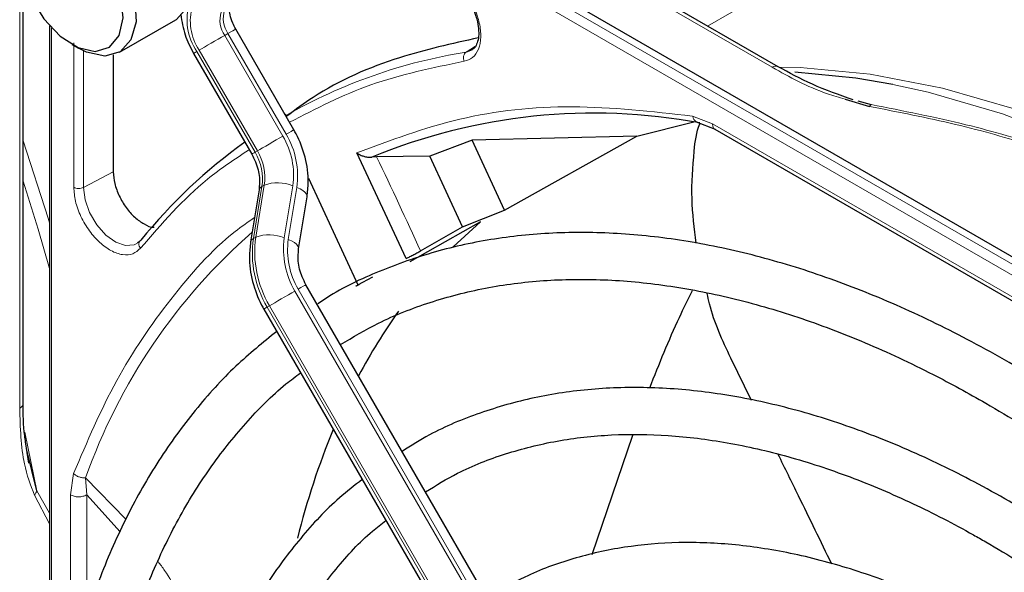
# Paper-space layout 'Blatt4' of a CAD drawing. Header units: millimetres. Extents: x 5 to 418, y 2 to 292.
# Tile 63 of 111: x 99 to 106, y 231 to 235. Entities that reach past the tile are written whole.
import ezdxf

# ---------------------------------------------------------------- set-up
doc = ezdxf.new("R2010")
doc.units = ezdxf.units.MM

psp = doc.layouts.new('Blatt4')

# ---------------------------------------------------------------- linework, layer by layer
at = {"color": 7, "linetype": 'Continuous', "lineweight": 25}
for p, q in [((104.5983, 234.594), (100.4093, 237.0123)), ((100.0541, 236.8272), (113.0295, 229.3366)), ((99.2253, 232.1978), (99.2253, 235.2421)), ((99.9109, 234.6965), (100.3116, 234.9278)), ((99.4138, 234.8856), (99.4138, 229.4168)), ((101.1522, 234.145), (100.7384, 234.8617)), ((99.5721, 234.7526), (99.6192, 234.7254)), ((102.4203, 234.7128), (102.3785, 234.697)), ((99.8673, 234.6779), (99.8673, 233.8455)), ((100.4383, 234.6885), (100.8521, 233.9717)), ((105.0752, 234.3638), (105.25, 234.3107)), ((105.1653, 234.3518), (105.2612, 234.3242)), ((101.0942, 234.2536), (101.0908, 234.2513)), ((103.5942, 234.1005), (104, 234.2006)), ((104.0166, 234.2013), (104.1501, 234.1488)), ((104.1491, 234.1494), (108.8183, 231.454)), ((102.4202, 234.0717), (102.1208, 233.9571)), ((103.5942, 234.1005), (102.4202, 234.0717)), ((102.6522, 233.5721), (102.4202, 234.0717)), ((102.6522, 233.5721), (103.5942, 234.1005)), ((101.9515, 233.2293), (101.5997, 233.9802)), ((101.7412, 233.952), (101.7082, 233.95)), ((102.1208, 233.9571), (101.7412, 233.952)), ((102.353, 233.4554), (102.1208, 233.9571)), ((101.2554, 233.8006), (101.608, 233.0417)), ((100.9048, 233.717), (100.8446, 233.347)), ((101.1858, 233.2977), (101.246, 233.6677)), ((102.353, 233.4554), (102.6522, 233.5721)), ((102.481, 233.4899), (101.9766, 233.2065)), ((102.0535, 233.283), (102.353, 233.4554)), ((102.2873, 233.3128), (102.481, 233.4899)), ((101.608, 233.0417), (101.7135, 233.0993)), ((105.235, 226.1208), (101.2385, 233.043)), ((100.9384, 232.8697), (104.935, 225.9475)), ((104.4102, 232.2189), (104.2622, 232.5195)), ((103.276, 231.123), (103.5645, 231.9723)), ((99.2667, 231.7728), (99.2433, 231.9244)), ((99.3231, 231.5773), (99.2523, 231.8659)), ((99.9164, 231.2833), (99.6782, 231.5472))]:
    psp.add_line(p, q, dxfattribs=at)
at = {"color": 7, "linetype": 'Continuous', "lineweight": 18}
for p, q in [((99.2009, 232.1639), (99.2009, 237.0012)), ((100.3676, 237.0081), (104.5566, 234.5899)), ((112.9541, 229.2481), (99.9787, 236.7386)), ((112.9864, 229.3074), (100.011, 236.7979)), ((105.7634, 235.8451), (104.0972, 234.8833)), ((99.4284, 234.8695), (99.4284, 229.535)), ((100.6834, 234.8301), (100.6599, 234.8164)), ((100.6599, 234.8164), (101.0737, 234.0997)), ((101.0973, 234.1133), (100.6834, 234.8301)), ((99.5857, 233.7359), (99.5857, 234.7641)), ((99.6545, 233.7349), (99.6545, 234.7067)), ((100.4621, 234.7023), (100.876, 233.9855)), ((100.8926, 233.9951), (100.4788, 234.7119)), ((102.3785, 234.697), (102.4447, 234.7409)), ((103.9895, 234.2427), (104.1322, 234.1873)), ((104.1322, 234.1873), (108.8006, 231.4924)), ((100.876, 233.9855), (100.8926, 233.9951)), ((99.6545, 233.7349), (99.8673, 233.8455)), ((100.9248, 233.7415), (100.8646, 233.3714)), ((100.8813, 233.3811), (100.9415, 233.7512)), ((100.9415, 233.7512), (100.9248, 233.7415)), ((101.1445, 233.7459), (101.0843, 233.3758)), ((101.1128, 233.365), (101.1729, 233.7351)), ((100.8646, 233.3714), (100.8813, 233.3811)), ((101.16, 232.9977), (105.1565, 226.0755)), ((105.1801, 226.0891), (101.1836, 233.0113)), ((100.9789, 232.8931), (100.9623, 232.8835)), ((100.9623, 232.8835), (104.9588, 225.9613)), ((104.9755, 225.9709), (100.9789, 232.8931)), ((99.238, 231.9935), (99.3231, 231.5773)), ((99.5614, 231.5478), (99.5848, 231.6992)), ((99.9568, 231.3746), (99.6704, 231.6691)), ((99.6782, 231.5472), (99.6704, 231.6691)), ((99.4138, 231.341), (99.3058, 231.5449)), ((99.4138, 231.4177), (99.3231, 231.5773)), ((99.5614, 230.2526), (99.5614, 231.5478)), ((99.6782, 230.6723), (99.6782, 231.5472))]:
    psp.add_line(p, q, dxfattribs=at)
at = {"color": 7, "linetype": 'Continuous', "lineweight": 25, "flags": 128}
for points in [[(100.3116, 234.9278), (100.3165, 234.9308), (100.3936, 235.0154), (100.4301, 235.1454), (100.4222, 235.3065), (100.3706, 235.4813), (100.2811, 235.6509), (100.1633, 235.7968), (100.03, 235.9034), (99.8955, 235.9589), (99.7746, 235.9575), (99.7283, 235.9382)], [(99.2068, 235.4398), (99.222, 235.5591), (99.2795, 235.6679), (99.3739, 235.7262), (99.4948, 235.7276), (99.6293, 235.6721), (99.7626, 235.5655), (99.8804, 235.4196), (99.97, 235.25), (100.0215, 235.0752), (100.0294, 234.9141), (99.9929, 234.7841), (99.9159, 234.6994), (99.8067, 234.6692), (99.8067, 234.6692)], [(99.7381, 234.7028), (99.8394, 234.7326), (99.9085, 234.8156), (99.937, 234.942), (99.9214, 235.0964), (99.8638, 235.2602), (99.7709, 235.4136), (99.6541, 235.5382), (99.5274, 235.619), (99.4061, 235.6461), (99.3048, 235.6163), (99.2358, 235.5333), (99.2073, 235.407), (99.2228, 235.2526), (99.2805, 235.0888), (99.3733, 234.9353), (99.4901, 234.8107), (99.6168, 234.7299), (99.7381, 234.7028)], [(99.8067, 234.6692), (99.6772, 234.6966), (99.6192, 234.7254)], [(105.4166, 234.4679), (105.1511, 234.5129), (104.7173, 234.5555)]]:
    psp.add_lwpolyline(points, dxfattribs=at)
at = {"color": 7, "linetype": 'Continuous', "lineweight": 18, "flags": 128}
for points in [[(100.6834, 234.8301), (100.7027, 234.8412), (100.7183, 234.8502), (100.7297, 234.8568), (100.7365, 234.8607), (100.7384, 234.8617)], [(100.4788, 234.7119), (100.4955, 234.7215), (100.5156, 234.7331), (100.5384, 234.7463), (100.5629, 234.7605), (100.5883, 234.7751), (100.6136, 234.7897), (100.6377, 234.8037), (100.6599, 234.8164)], [(104.6029, 234.5907), (104.7553, 234.5876), (105.2549, 234.5419), (105.7693, 234.4422), (106.2954, 234.2891), (106.83, 234.0834), (107.3699, 233.8264), (107.9119, 233.5196), (108.4526, 233.165), (108.9889, 232.7646), (109.5174, 232.3208), (110.035, 231.8364), (110.5386, 231.3143), (110.8142, 231.0057)], [(110.5661, 231.1489), (110.4514, 231.2753), (109.9462, 231.7991), (109.427, 232.285), (108.8968, 232.7302), (108.3588, 233.1318), (107.8164, 233.4876), (107.2727, 233.7953), (106.7311, 234.053), (106.1948, 234.2593), (105.6671, 234.4129), (105.4166, 234.4679)], [(101.0973, 234.1133), (101.1165, 234.1244), (101.1322, 234.1334), (101.1436, 234.14), (101.1503, 234.1439), (101.1522, 234.145)], [(99.2253, 234.067), (99.4036, 233.5161), (99.4138, 233.4821)], [(100.8926, 233.9951), (100.9093, 234.0048), (100.9294, 234.0164), (100.9522, 234.0295), (100.9767, 234.0437), (101.0021, 234.0584), (101.0274, 234.073), (101.0516, 234.0869), (101.0737, 234.0997)], [(99.4138, 233.1586), (99.3325, 233.439), (99.2253, 233.7806)], [(100.0383, 233.3373), (100.0163, 233.3265), (99.9546, 233.3214), (99.8848, 233.3455), (99.8143, 233.3964), (99.7501, 233.4689), (99.6989, 233.5554), (99.6659, 233.6472), (99.6545, 233.7349)], [(101.1729, 233.7351), (101.1965, 233.7248), (101.2162, 233.7132), (101.2314, 233.7008), (101.2415, 233.6881), (101.2461, 233.6755), (101.246, 233.6677)], [(101.1128, 233.365), (101.1363, 233.3547), (101.1561, 233.3432), (101.1713, 233.3308), (101.1814, 233.318), (101.1859, 233.3054), (101.1859, 233.298)], [(101.1836, 233.0113), (101.2028, 233.0224), (101.2184, 233.0314), (101.2299, 233.038), (101.2366, 233.0419), (101.2385, 233.043)], [(100.9789, 232.8931), (100.9956, 232.9027), (101.0157, 232.9144), (101.0385, 232.9275), (101.063, 232.9417), (101.0884, 232.9563), (101.1137, 232.9709), (101.1379, 232.9849), (101.16, 232.9977)]]:
    psp.add_lwpolyline(points, dxfattribs=at)
at = {"color": 7, "linetype": 'Continuous', "lineweight": 18}
for centre, radius, start, end in [((100.7919, 234.9286), 0.4, 162.4884, 214.46185), ((100.7772, 234.9167), 0.3619, 162.4884, 214.46185), ((100.8169, 234.9242), 0.1905, 162.4884, 214.46185), ((100.8405, 234.9378), 0.1905, 162.4884, 214.46185), ((117.8424, 204.5857), 34.7719, 119.98928, 120.03464), ((102.9545, 231.0103), 3.7314, 98.8797, 119.9002), ((104.5808, 234.5582), 0.0398, 63.36743, 127.32087), ((100.6074, 233.8224), 0.5425, 351.89333, 30.73558), ((100.5988, 233.8169), 0.5799, 351.89333, 30.73558), ((118.2563, 203.869), 34.7719, 119.98928, 120.03464), ((100.5544, 233.7943), 0.3741, 351.89333, 30.73558), ((100.571, 233.8039), 0.3741, 351.89333, 30.73558), ((76.31, 221.6722), 28.2407, 24.2762, 25.7742), ((100.9391, 233.7094), 0.0351, 113.97109, 167.49817), ((101.0363, 233.4923), 0.2757, 66.9099, 110.12844), ((103.5918, 230.2846), 4.1586, 131.13889, 160.55346), ((100.8789, 233.3393), 0.0351, 113.97568, 167.44972), ((101.6054, 233.2659), 0.7483, 171.89333, 210.73558), ((101.6221, 233.2756), 0.7483, 171.89333, 210.73558), ((100.9762, 233.1222), 0.2757, 66.9099, 110.12844), ((101.6585, 233.294), 0.5799, 171.89333, 210.73558), ((101.6499, 233.2885), 0.5425, 171.89333, 210.73558), ((118.3426, 202.7669), 34.7719, 119.98928, 120.03464)]:
    psp.add_arc(centre, radius, start, end, dxfattribs=at)
at = {"color": 7, "linetype": 'Continuous', "lineweight": 25}
for centre, radius, start, end in [((103.287, 230.1312), 4.1323, 79.46536, 112.46204), ((103.0268, 230.9585), 3.8142, 125.66847, 140.97312), ((105.1881, 230.5017), 4.0452, 144.42645, 152.10369), ((106.3413, 229.9717), 5.316, 157.4158, 166.20385)]:
    psp.add_arc(centre, radius, start, end, dxfattribs=at)
at = {"color": 7, "linetype": 'Continuous', "lineweight": 18}
for points, knots in [([(102.2252, 235.2602), (102.252, 235.2418), (102.3072, 235.2042), (102.3824, 235.114), (102.4409, 235.01), (102.4763, 234.9027), (102.487, 234.8014), (102.4705, 234.7153), (102.429, 234.6531), (102.3853, 234.6391), (102.364, 234.6323)], [0, 0, 0, 0, 0.121712, 0.25, 0.378287, 0.5, 0.621712, 0.75, 0.878287, 1, 1, 1, 1]), ([(102.364, 234.6323), (102.3621, 234.6383), (102.3582, 234.6504), (102.3598, 234.6695), (102.3663, 234.6864), (102.3744, 234.6935), (102.3785, 234.697)], [0, 0, 0, 0, 0.249991, 0.499994, 0.749997, 1, 1, 1, 1]), ([(102.364, 234.6323), (102.1378, 234.5858), (101.6968, 234.4951), (101.3097, 234.2958), (101.1211, 234.1988)], [0, 0, 0, 0, 0.512779, 1, 1, 1, 1]), ([(104.5566, 234.5899), (104.68, 234.5206), (104.8376, 234.4321), (105.0328, 234.376), (105.0752, 234.3638)], [0, 0, 0, 0, 0.782522, 1, 1, 1, 1]), ([(101.5997, 233.9802), (101.8394, 234.0702), (102.3192, 234.2504), (103.1244, 234.3389), (103.7012, 234.2748), (103.9895, 234.2427)], [0, 0, 0, 0, 0.333214, 0.666775, 1, 1, 1, 1]), ([(105.25, 234.3107), (105.4557, 234.2709), (105.8559, 234.1935), (106.4253, 234.0321), (106.9522, 233.8351), (107.4323, 233.5959), (107.8466, 233.3188), (108.1878, 233.0146), (108.4674, 232.6859), (108.6015, 232.4549), (108.6704, 232.3361)], [0, 0, 0, 0, 0.12858, 0.250086, 0.375109, 0.5, 0.624891, 0.749913, 0.871409, 1, 1, 1, 1]), ([(108.7071, 232.335), (108.6298, 232.4659), (108.4826, 232.7151), (108.1849, 233.0525), (107.8446, 233.346), (107.4554, 233.6024), (107.0116, 233.8272), (106.5041, 234.0233), (105.9193, 234.1954), (105.4879, 234.2799), (105.2612, 234.3242)], [0, 0, 0, 0, 0.140701, 0.267721, 0.384941, 0.499776, 0.614572, 0.731748, 0.859012, 1, 1, 1, 1]), ([(104.0425, 234.1939), (104.0366, 234.1945), (104.0248, 234.1958), (104.0093, 234.2062), (103.9966, 234.2218), (103.9918, 234.2357), (103.9895, 234.2427)], [0, 0, 0, 0, 0.25, 0.5, 0.75, 1, 1, 1, 1]), ([(104.1322, 234.1873), (104.1332, 234.1793), (104.1352, 234.1632), (104.143, 234.1507), (104.1494, 234.1493), (104.1495, 234.1493)], [0, 0, 0, 0, 0.494459, 0.988917, 1, 1, 1, 1]), ([(100.8291, 234), (100.7298, 233.9343), (100.4444, 233.7453), (100.2118, 233.4768), (100.06, 233.3018)], [0, 0, 0, 0, 0.347882, 1, 1, 1, 1]), ([(100.06, 233.3018), (100.0435, 233.2868), (100.0095, 233.2559), (99.9349, 233.251), (99.8521, 233.2798), (99.7697, 233.3397), (99.6945, 233.424), (99.6337, 233.5267), (99.5932, 233.6369), (99.5882, 233.7035), (99.5857, 233.7359)], [0, 0, 0, 0, 0.121713, 0.25, 0.378287, 0.5, 0.621713, 0.75, 0.878287, 1, 1, 1, 1]), ([(99.6545, 233.7349), (99.6493, 233.7327), (99.639, 233.7284), (99.6197, 233.7268), (99.6006, 233.729), (99.5907, 233.7336), (99.5857, 233.7359)], [0, 0, 0, 0, 0.250002, 0.500004, 0.750006, 1, 1, 1, 1]), ([(100.873, 233.5219), (100.8261, 233.4889), (100.6021, 233.3315), (100.2681, 232.9476), (99.8746, 232.381), (99.6812, 231.926), (99.5848, 231.6992)], [0, 0, 0, 0, 0.081439, 0.388222, 0.695006, 1, 1, 1, 1]), ([(100.06, 233.3018), (100.0567, 233.307), (100.0502, 233.3175), (100.0482, 233.3346), (100.0523, 233.3501), (100.0599, 233.3569), (100.0638, 233.3603)], [0, 0, 0, 0, 0.25, 0.5, 0.75, 1, 1, 1, 1]), ([(99.3058, 231.5449), (99.2788, 231.6168), (99.2113, 231.7968), (99.2048, 232.0262), (99.2009, 232.1639)], [0, 0, 0, 0, 0.399349, 1, 1, 1, 1]), ([(99.3058, 231.5449), (99.3098, 231.5502), (99.3175, 231.5605), (99.3213, 231.5718), (99.3231, 231.5773)], [0, 0, 0, 0, 0.516837, 1, 1, 1, 1]), ([(100.5782, 230.1591), (100.5668, 230.2155), (100.5288, 230.403), (100.4115, 230.6866), (100.2901, 230.9345), (100.2018, 231.0519), (100.1861, 231.0727)], [0, 0, 0, 0, 0.1569807, 0.5222741, 0.915232, 1, 1, 1, 1])]:
    psp.add_open_spline(points, degree=3, knots=knots, dxfattribs=at)
at = {"color": 7, "linetype": 'Continuous', "lineweight": 25}
for points, knots in [([(102.3993, 235.0633), (102.4175, 235.0271), (102.4428, 234.9767), (102.4618, 234.9043), (102.4694, 234.8494), (102.467, 234.7944), (102.4537, 234.7506), (102.4381, 234.7236), (102.4237, 234.7176), (102.419, 234.7157)], [0, 0, 0, 0, 0.238343, 0.330867, 0.47597, 0.617896, 0.763986, 0.922379, 1, 1, 1, 1]), ([(100.7384, 234.8617), (100.7308, 234.8759), (100.7128, 234.9098), (100.6969, 234.9615), (100.6915, 235.0051), (100.6948, 235.031), (100.696, 235.0336), (100.6966, 235.0348)], [0, 0, 0, 0, 0.1768056, 0.4226836, 0.6299768, 0.82324, 1, 1, 1, 1]), ([(100.348, 234.9632), (100.3554, 234.9151), (100.3697, 234.8217), (100.4159, 234.732), (100.4383, 234.6885)], [0, 0, 0, 0, 0.514995, 1, 1, 1, 1]), ([(102.4654, 234.7995), (102.2763, 234.7573), (101.861, 234.6645), (101.4075, 234.4674), (101.1637, 234.2874), (101.1015, 234.2415)], [0, 0, 0, 0, 0.3838766, 0.8427527, 1, 1, 1, 1]), ([(105.1341, 234.3572), (105.0346, 234.3926), (104.8425, 234.4609), (104.6777, 234.5507), (104.5983, 234.594)], [0, 0, 0, 0, 0.518013, 1, 1, 1, 1]), ([(105.2612, 234.3242), (105.2594, 234.3231), (105.2558, 234.3208), (105.2519, 234.3141), (105.25, 234.3107)], [0, 0, 0, 0, 0.4999988, 1, 1, 1, 1]), ([(101.246, 233.6677), (101.2499, 233.7018), (101.2604, 233.7943), (101.239, 233.9494), (101.1919, 234.0741), (101.1574, 234.1356), (101.1522, 234.145)], [0, 0, 0, 0, 0.2133954, 0.5808882, 0.9363976, 1, 1, 1, 1]), ([(104.0168, 233.3385), (104.0031, 233.444), (103.9748, 233.6631), (103.9964, 233.9458), (104.0155, 234.1297), (104.0437, 234.1894), (104.0442, 234.1905)], [0, 0, 0, 0, 0.367118, 0.762687, 0.995804, 1, 1, 1, 1]), ([(100.8521, 233.9717), (100.8616, 233.9535), (100.8893, 233.9004), (100.9122, 233.809), (100.9071, 233.746), (100.9048, 233.717)], [0, 0, 0, 0, 0.219781, 0.641695, 1, 1, 1, 1]), ([(101.5997, 233.9802), (101.6099, 233.974), (101.6269, 233.9638), (101.6562, 233.9544), (101.6825, 233.9491), (101.7, 233.9497), (101.7082, 233.95)], [0, 0, 0, 0, 0.336127, 0.560864, 0.79606, 1, 1, 1, 1]), ([(99.8673, 233.8455), (99.8694, 233.8181), (99.8737, 233.7633), (99.9069, 233.6736), (99.9561, 233.5901), (100.0186, 233.5192), (100.0861, 233.4723), (100.1351, 233.4499), (100.1561, 233.4519), (100.1576, 233.4521)], [0, 0, 0, 0, 0.16455, 0.329101, 0.493651, 0.658201, 0.822751, 0.987302, 1, 1, 1, 1]), ([(110.9046, 227.6216), (110.8592, 227.7003), (110.6956, 227.9836), (110.3872, 228.4542), (109.9823, 229.0292), (109.5547, 229.5795), (109.1088, 230.1032), (108.6466, 230.5971), (108.1705, 231.0587), (107.6832, 231.4852), (107.1873, 231.8744), (106.7063, 232.2095), (106.302, 232.4581), (105.8973, 232.6826), (105.4716, 232.8905), (104.9695, 233.0918), (104.4733, 233.2463), (103.986, 233.3529), (103.5103, 233.411), (103.0492, 233.4201), (102.6056, 233.3799), (102.1815, 233.292), (101.7823, 233.1527), (101.4955, 233.0234), (101.3514, 232.9267), (101.3229, 232.9075)], [0, 0, 0, 0, 0.018307, 0.065903, 0.113503, 0.161108, 0.208721, 0.256346, 0.303985, 0.351639, 0.399312, 0.447003, 0.488748, 0.513881, 0.561601, 0.609337, 0.657061, 0.704748, 0.75237, 0.799888, 0.847267, 0.894479, 0.941522, 0.988425, 1, 1, 1, 1]), ([(100.056, 233.3553), (100.0543, 233.3523), (100.0495, 233.3439), (100.042, 233.3417), (100.0371, 233.3402)], [0, 0, 0, 0, 0.349285, 1, 1, 1, 1]), ([(100.8446, 233.347), (100.8407, 233.3129), (100.8302, 233.2204), (100.8516, 233.0653), (100.8987, 232.9406), (100.9332, 232.8791), (100.9384, 232.8697)], [0, 0, 0, 0, 0.213395, 0.580888, 0.936398, 1, 1, 1, 1]), ([(101.2385, 233.043), (101.229, 233.0612), (101.2013, 233.1143), (101.1784, 233.2057), (101.1835, 233.2687), (101.1858, 233.2977)], [0, 0, 0, 0, 0.219781, 0.641695, 1, 1, 1, 1]), ([(101.9515, 233.2293), (101.958, 233.2324), (101.9712, 233.2388), (101.9992, 233.2532), (102.0286, 233.2689), (102.0453, 233.2783), (102.0535, 233.283)], [0, 0, 0, 0, 0.250494, 0.503104, 0.754115, 1, 1, 1, 1]), ([(101.4848, 232.6163), (101.5732, 232.6693), (101.7746, 232.7899), (102.1193, 232.9236), (102.5112, 233.0261), (102.9248, 233.0795), (103.3565, 233.0856), (103.804, 233.0439), (104.2649, 232.955), (104.7366, 232.8193), (105.2165, 232.6376), (105.6644, 232.4284), (106.0373, 232.2256), (106.4104, 232.0017), (106.8213, 231.7279), (107.3059, 231.3625), (107.7841, 230.9588), (108.2533, 230.5191), (108.7106, 230.046), (109.1533, 229.542), (109.5791, 229.0103), (109.9844, 228.4531), (110.3324, 227.9343), (110.5335, 227.5948), (110.6163, 227.4552)], [0, 0, 0, 0, 0.03829, 0.087164, 0.135963, 0.1846, 0.233039, 0.281292, 0.329395, 0.377392, 0.425324, 0.47322, 0.50993, 0.535066, 0.582938, 0.63083, 0.678736, 0.726658, 0.774594, 0.822544, 0.870506, 0.918477, 0.966454, 1, 1, 1, 1]), ([(101.6245, 233.0487), (101.6176, 233.0448), (101.6038, 233.0369), (101.5942, 233.032), (101.5944, 233.033), (101.6035, 233.0389), (101.608, 233.0417)], [0, 0, 0, 0, 0.243701, 0.495029, 0.749466, 1, 1, 1, 1]), ([(103.6852, 232.3091), (103.7529, 232.4786), (103.8473, 232.7151), (103.9583, 232.9376), (103.9897, 233.0006)], [0, 0, 0, 0, 0.716589, 1, 1, 1, 1]), ([(104.2622, 232.5195), (104.2031, 232.6463), (104.1332, 232.7961), (104.0992, 232.956), (104.094, 232.9805)], [0, 0, 0, 0, 0.847137, 1, 1, 1, 1]), ([(101.0305, 232.7102), (100.932, 232.6304), (100.7246, 232.4627), (100.4453, 232.154), (100.1861, 231.7984), (99.9606, 231.4024), (99.7692, 230.9693), (99.6133, 230.5012), (99.4938, 230.0006), (99.4115, 229.4706), (99.3668, 228.9141), (99.3598, 228.3344), (99.3906, 227.7347), (99.4589, 227.1184), (99.5642, 226.4889), (99.7059, 225.8497), (99.8831, 225.2043), (100.0949, 224.5562), (100.3399, 223.9088), (100.6174, 223.266), (100.9173, 222.6418), (101.1387, 222.2395), (101.2462, 222.0442)], [0, 0, 0, 0, 0.045036, 0.094766, 0.144622, 0.194644, 0.244835, 0.295175, 0.345629, 0.396161, 0.446738, 0.497338, 0.547939, 0.598533, 0.649113, 0.699679, 0.750229, 0.800766, 0.851292, 0.901808, 0.952318, 1, 1, 1, 1]), ([(101.5361, 222.2116), (101.5154, 222.2469), (101.3773, 222.4826), (101.1475, 222.9325), (100.8507, 223.5576), (100.5868, 224.1906), (100.3543, 224.8261), (100.1553, 225.4607), (99.9907, 226.0908), (99.8615, 226.7127), (99.7683, 227.3227), (99.7115, 227.9174), (99.6915, 228.4932), (99.7081, 229.0469), (99.7611, 229.5752), (99.85, 230.0753), (99.9743, 230.5442), (100.1329, 230.9797), (100.3251, 231.379), (100.5492, 231.7414), (100.8066, 232.0611), (101.0244, 232.2864), (101.1653, 232.3897), (101.2006, 232.4156)], [0, 0, 0, 0, 0.009043, 0.060312, 0.111577, 0.162835, 0.214084, 0.26532, 0.31654, 0.367742, 0.418924, 0.470085, 0.521224, 0.572346, 0.623457, 0.674565, 0.725687, 0.776848, 0.828085, 0.879444, 0.930974, 0.982715, 1, 1, 1, 1]), ([(110.3012, 227.2732), (110.2772, 227.3152), (110.1438, 227.5489), (109.8755, 227.9584), (109.4977, 228.4964), (109.0967, 229.0092), (108.6778, 229.4952), (108.2428, 229.9509), (107.7946, 230.3737), (107.3358, 230.7607), (106.8693, 231.1095), (106.5037, 231.3485), (106.2118, 231.5215), (105.9195, 231.6831), (105.5211, 231.8752), (105.0516, 232.0574), (104.5883, 232.1926), (104.1345, 232.2795), (103.6931, 232.3176), (103.2675, 232.3063), (102.8602, 232.2466), (102.4757, 232.1363), (102.1615, 232.0074), (101.9872, 231.8972), (101.9233, 231.8568)], [0, 0, 0, 0, 0.011162, 0.062107, 0.113056, 0.164012, 0.21498, 0.265963, 0.316965, 0.367989, 0.419038, 0.470111, 0.486792, 0.513707, 0.564806, 0.615924, 0.667022, 0.718066, 0.769011, 0.819804, 0.870398, 0.920769, 0.970934, 1, 1, 1, 1]), ([(99.2433, 231.9244), (99.2409, 231.939), (99.2267, 232.026), (99.2259, 232.1221), (99.2253, 232.202)], [0, 0, 0, 0, 0.168183, 1, 1, 1, 1]), ([(102.0895, 231.569), (102.1641, 231.6149), (102.343, 231.7249), (102.6559, 231.8458), (103.0215, 231.9383), (103.4088, 231.9816), (103.8137, 231.9777), (104.234, 231.9261), (104.6667, 231.8274), (105.1093, 231.6824), (105.551, 231.4952), (105.8748, 231.3283), (106.127, 231.185), (106.3873, 231.0284), (106.7698, 230.7711), (107.2205, 230.4254), (107.6645, 230.0418), (108.0988, 229.6229), (108.5203, 229.1713), (108.9265, 228.6901), (109.314, 228.182), (109.6803, 227.6551), (109.9038, 227.2891), (110.0146, 227.1077)], [0, 0, 0, 0, 0.03764, 0.090197, 0.142659, 0.194901, 0.246879, 0.298616, 0.350169, 0.401602, 0.452965, 0.501564, 0.51146, 0.538393, 0.589708, 0.641048, 0.692406, 0.743784, 0.795182, 0.846597, 0.898026, 0.949466, 1, 1, 1, 1]), ([(104.9808, 231.0542), (104.9022, 231.2164), (104.7758, 231.4772), (104.6475, 231.7372), (104.599, 231.8355)], [0, 0, 0, 0, 0.622088, 1, 1, 1, 1]), ([(101.6389, 231.6565), (101.5842, 231.6144), (101.4259, 231.4923), (101.1963, 231.2432), (100.9501, 230.9148), (100.7384, 230.5448), (100.5605, 230.1381), (100.4184, 229.6964), (100.3128, 229.2227), (100.2446, 228.7202), (100.2141, 228.1921), (100.2215, 227.642), (100.2666, 227.0735), (100.3491, 226.4901), (100.4683, 225.8956), (100.6234, 225.2937), (100.8134, 224.6881), (101.0368, 224.0825), (101.2931, 223.4812), (101.5631, 222.9157), (101.7607, 222.5581), (101.8515, 222.3937)], [0, 0, 0, 0, 0.028294, 0.081882, 0.135618, 0.189564, 0.243733, 0.298097, 0.35261, 0.40722, 0.461884, 0.51657, 0.571253, 0.625922, 0.680572, 0.735203, 0.789815, 0.844412, 0.898996, 0.953571, 1, 1, 1, 1]), ([(102.1414, 222.5611), (102.0702, 222.688), (101.8929, 223.0035), (101.6414, 223.522), (101.385, 224.1099), (101.1613, 224.7021), (100.9705, 225.294), (100.8139, 225.8817), (100.6927, 226.4614), (100.6074, 227.0291), (100.5586, 227.5811), (100.5464, 228.1135), (100.5707, 228.623), (100.6312, 229.1061), (100.7273, 229.5597), (100.8581, 229.9811), (101.0228, 230.3674), (101.2196, 230.7174), (101.4498, 231.0255), (101.6464, 231.2419), (101.7751, 231.3403), (101.8072, 231.3649)], [0, 0, 0, 0, 0.037346, 0.092917, 0.148479, 0.20403, 0.259565, 0.315079, 0.370569, 0.426032, 0.481467, 0.536873, 0.592256, 0.647627, 0.703, 0.7584, 0.813873, 0.869475, 0.92528, 0.981353, 1, 1, 1, 1]), ([(109.6959, 226.9237), (109.6532, 226.9971), (109.5079, 227.2471), (109.2331, 227.6554), (108.8753, 228.1443), (108.496, 228.6069), (108.0998, 229.041), (107.6891, 229.4432), (107.267, 229.8104), (106.8363, 230.14), (106.4935, 230.3674), (106.2186, 230.531), (105.9433, 230.6827), (105.5742, 230.8577), (105.1397, 231.0194), (104.7118, 231.1336), (104.2941, 231.1993), (103.89, 231.2156), (103.5027, 231.1828), (103.1364, 231.0999), (102.8077, 230.9798), (102.6146, 230.8654), (102.526, 230.8129)], [0, 0, 0, 0, 0.022962, 0.078127, 0.133299, 0.188484, 0.243687, 0.298913, 0.354169, 0.409457, 0.46478, 0.484563, 0.513727, 0.569088, 0.624474, 0.679826, 0.735091, 0.790198, 0.845069, 0.899649, 0.953933, 1, 1, 1, 1])]:
    psp.add_open_spline(points, degree=3, knots=knots, dxfattribs=at)
at = {"color": 7, "linetype": 'Continuous', "lineweight": 18}
for points in [[(99.2009, 232.1639), (99.2079, 232.1689), (99.2219, 232.1788), (99.2242, 232.1916), (99.2253, 232.1979)], [(99.5848, 231.6992), (99.5906, 231.6942), (99.6022, 231.6842), (99.6243, 231.674), (99.6478, 231.6681), (99.6629, 231.6688), (99.6704, 231.6691)], [(99.5614, 231.5478), (99.5699, 231.5439), (99.5869, 231.536), (99.6195, 231.5326), (99.6523, 231.5357), (99.6695, 231.5434), (99.6782, 231.5472)]]:
    psp.add_open_spline(points, degree=3, dxfattribs=at)

doc.saveas('drawing.dxf')
